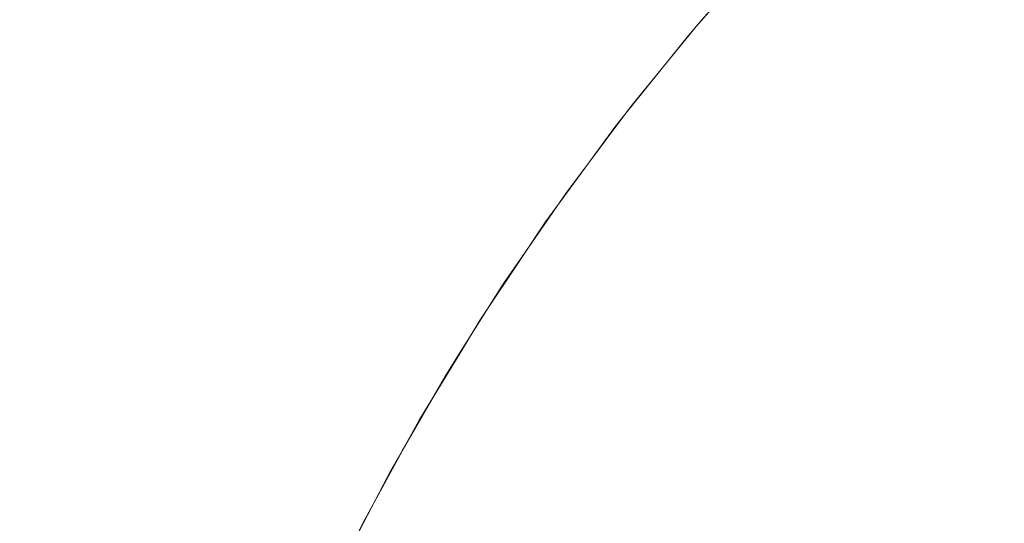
# Model space of a CAD drawing. Header units: centimetres. Extents: x -26 to 27.3, y -23.4 to -21.6.
# Tile 146 of 206: x 9.4079 to 9.4445, y -21.6137 to -21.595. Entities that reach past the tile are written whole.
import ezdxf

# ---------------------------------------------------------------- set-up
doc = ezdxf.new("R2010")
doc.units = ezdxf.units.CM
doc.header["$LTSCALE"] = 2.54
doc.layers.add('Lucido design-1', color=7, linetype='Continuous')

# ---------------------------------------------------------------- blocks, each defined once
blk = doc.blocks.new('Gruppo-4-1')
at = {"color": 7, "linetype": 'Continuous', "lineweight": 9}
for points, invisible_edges in [([(9.437923, -21.594435, -10.106763), (9.440846, -21.591381, -10.106763), (9.441627, -21.592162, -10.110736), (9.438737, -21.59518, -10.110736)], 15), ([(9.443528, -21.594063, -10.118519), (9.446462, -21.591255, -10.118519), (9.44753, -21.59242, -10.122315), (9.444646, -21.595181, -10.122315)], 15), ([(9.406327, -21.591983, -9.80062), (9.409785, -21.591983, -9.804928), (9.40764, -21.595027, -9.806574), (9.404257, -21.595027, -9.802358)], 15), ([(9.409785, -21.591983, -9.804928), (9.41305, -21.591983, -9.809382), (9.410836, -21.595027, -9.810933), (9.40764, -21.595027, -9.806574)], 15), ([(9.41305, -21.591983, -9.809382), (9.416119, -21.591983, -9.813974), (9.413839, -21.595027, -9.815427), (9.410836, -21.595027, -9.810933)], 15), ([(9.416119, -21.591983, -9.813974), (9.418984, -21.591983, -9.818696), (9.416643, -21.595027, -9.820048), (9.413839, -21.595027, -9.815427)], 15), ([(9.418984, -21.591983, -9.818696), (9.421641, -21.591983, -9.823538), (9.419243, -21.595027, -9.824787), (9.416643, -21.595027, -9.820048)], 15), ([(9.421641, -21.591983, -9.823538), (9.424084, -21.591983, -9.828492), (9.421633, -21.595027, -9.829634), (9.419243, -21.595027, -9.824787)], 15), ([(9.424084, -21.591983, -9.828492), (9.426308, -21.591983, -9.833547), (9.42381, -21.595027, -9.834582), (9.421633, -21.595027, -9.829634)], 15), ([(9.426308, -21.591983, -9.833547), (9.42831, -21.591983, -9.838695), (9.425769, -21.595027, -9.83962), (9.42381, -21.595027, -9.834582)], 15), ([(9.42831, -21.591983, -9.838695), (9.430085, -21.591983, -9.843925), (9.427507, -21.595027, -9.844738), (9.425769, -21.595027, -9.83962)], 15), ([(9.430085, -21.591983, -9.843925), (9.431631, -21.591983, -9.849227), (9.429019, -21.595027, -9.849927), (9.427507, -21.595027, -9.844738)], 15), ([(9.431631, -21.591983, -9.849227), (9.432943, -21.591983, -9.854592), (9.430304, -21.595027, -9.855177), (9.429019, -21.595027, -9.849927)], 15), ([(9.432943, -21.591983, -9.854592), (9.434021, -21.591983, -9.860009), (9.431359, -21.595027, -9.860479), (9.430304, -21.595027, -9.855177)], 15), ([(9.434021, -21.591983, -9.860009), (9.434861, -21.591983, -9.865468), (9.432181, -21.595027, -9.865821), (9.431359, -21.595027, -9.860479)], 15), ([(9.434861, -21.591983, -9.865468), (9.435462, -21.591983, -9.870958), (9.432769, -21.595027, -9.871194), (9.432181, -21.595027, -9.865821)], 15), ([(9.435462, -21.591983, -9.870958), (9.435824, -21.591983, -9.87647), (9.433123, -21.595027, -9.876588), (9.432769, -21.595027, -9.871194)], 15), ([(9.435832, -21.592108, -9.881992), (9.433241, -21.595027, -9.881992), (9.433123, -21.595027, -9.876588), (9.435824, -21.591983, -9.87647)], 14), ([(9.438737, -21.59518, -10.110736), (9.441627, -21.592162, -10.110736), (9.442521, -21.593056, -10.114657), (9.43967, -21.596035, -10.114657)], 15), ([(27.209353, -21.595274, -9.40567), (27.209353, -21.592333, -9.408268), (-25.890647, -21.592333, -9.408268), (-25.890647, -21.595274, -9.40567)], 10), ([(9.433038, -21.595279, -10.081992), (9.435625, -21.592329, -10.081992), (9.435695, -21.592393, -10.086352), (9.432821, -21.59567, -10.086352)], 14), ([(9.432821, -21.59567, -10.086352), (9.435695, -21.592393, -10.086352), (9.435892, -21.592573, -10.090484), (9.433025, -21.595841, -10.090484)], 15), ([(9.435625, -21.592329, -10.081992), (9.433036, -21.595277, -9.881992), (9.433241, -21.595027, -9.881992)], 9), ([(9.435625, -21.592329, -10.081992), (9.433038, -21.595279, -10.081992), (9.433036, -21.595277, -9.881992)], 10), ([(9.433025, -21.595841, -10.090484), (9.435892, -21.592573, -10.090484), (9.436213, -21.592868, -10.094598), (9.43336, -21.596122, -10.094598)], 15), ([(9.43336, -21.596122, -10.094598), (9.436213, -21.592868, -10.094598), (9.43666, -21.593277, -10.098688), (9.433824, -21.596511, -10.098688)], 15), ([(9.433824, -21.596511, -10.098688), (9.43666, -21.593277, -10.098688), (9.43723, -21.5938, -10.102745), (9.434416, -21.597009, -10.102745)], 15), ([(9.43967, -21.596035, -10.114657), (9.442521, -21.593056, -10.114657), (9.443528, -21.594063, -10.118519), (9.44072, -21.596997, -10.118519)], 15), ([(9.434416, -21.597009, -10.102745), (9.43723, -21.5938, -10.102745), (9.437923, -21.594435, -10.106763), (9.435136, -21.597613, -10.106763)], 15), ([(9.44072, -21.596997, -10.118519), (9.443528, -21.594063, -10.118519), (9.444646, -21.595181, -10.122315), (9.441885, -21.598065, -10.122315)], 15), ([(9.435136, -21.597613, -10.106763), (9.437923, -21.594435, -10.106763), (9.438737, -21.59518, -10.110736), (9.435981, -21.598322, -10.110736)], 15), ([(9.40764, -21.595027, -9.806574), (9.410836, -21.595027, -9.810933), (9.408727, -21.598176, -9.812409), (9.405597, -21.598176, -9.808141)], 15), ([(9.410836, -21.595027, -9.810933), (9.413839, -21.595027, -9.815427), (9.411667, -21.598176, -9.81681), (9.408727, -21.598176, -9.812409)], 15), ([(9.413839, -21.595027, -9.815427), (9.416643, -21.595027, -9.820048), (9.414413, -21.598176, -9.821335), (9.411667, -21.598176, -9.81681)], 15), ([(9.416643, -21.595027, -9.820048), (9.419243, -21.595027, -9.824787), (9.416959, -21.598176, -9.825976), (9.414413, -21.598176, -9.821335)], 15), ([(9.419243, -21.595027, -9.824787), (9.421633, -21.595027, -9.829634), (9.4193, -21.598176, -9.830723), (9.416959, -21.598176, -9.825976)], 15), ([(9.421633, -21.595027, -9.829634), (9.42381, -21.595027, -9.834582), (9.421432, -21.598176, -9.835567), (9.4193, -21.598176, -9.830723)], 15), ([(9.42381, -21.595027, -9.834582), (9.425769, -21.595027, -9.83962), (9.42335, -21.598176, -9.8405), (9.421432, -21.598176, -9.835567)], 15), ([(9.425769, -21.595027, -9.83962), (9.427507, -21.595027, -9.844738), (9.425051, -21.598176, -9.845512), (9.42335, -21.598176, -9.8405)], 15), ([(9.427507, -21.595027, -9.844738), (9.429019, -21.595027, -9.849927), (9.426532, -21.598176, -9.850594), (9.425051, -21.598176, -9.845512)], 15), ([(9.429019, -21.595027, -9.849927), (9.430304, -21.595027, -9.855177), (9.42779, -21.598176, -9.855735), (9.426532, -21.598176, -9.850594)], 15), ([(9.430304, -21.595027, -9.855177), (9.431359, -21.595027, -9.860479), (9.428823, -21.598176, -9.860926), (9.42779, -21.598176, -9.855735)], 15), ([(9.431359, -21.595027, -9.860479), (9.432181, -21.595027, -9.865821), (9.429628, -21.598176, -9.866157), (9.428823, -21.598176, -9.860926)], 15), ([(9.432181, -21.595027, -9.865821), (9.432769, -21.595027, -9.871194), (9.430204, -21.598176, -9.871419), (9.429628, -21.598176, -9.866157)], 15), ([(9.432769, -21.595027, -9.871194), (9.433123, -21.595027, -9.876588), (9.430551, -21.598176, -9.8767), (9.430204, -21.598176, -9.871419)], 15), ([(9.433036, -21.595277, -9.881992), (9.430666, -21.598176, -9.881992), (9.430551, -21.598176, -9.8767), (9.433123, -21.595027, -9.876588)], 14), ([(9.433123, -21.595027, -9.876588), (9.433241, -21.595027, -9.881992), (9.433036, -21.595277, -9.881992)], 9), ([(-25.890647, -21.595274, -9.40567), (-25.890647, -21.595614, -9.405394), (27.209353, -21.595614, -9.405394), (27.209353, -21.595274, -9.40567)], 10), ([(9.432749, -21.595609, -10.081992), (9.430666, -21.598176, -9.881992), (9.433036, -21.595277, -9.881992)], 9), ([(9.433036, -21.595277, -9.881992), (9.433038, -21.595279, -10.081992), (9.432749, -21.595609, -10.081992)], 9), ([(9.432821, -21.59567, -10.086352), (9.432749, -21.595609, -10.081992), (9.433038, -21.595279, -10.081992)], 9), ([(9.435981, -21.598322, -10.110736), (9.438737, -21.59518, -10.110736), (9.43967, -21.596035, -10.114657), (9.436951, -21.599135, -10.114657)], 15), ([(9.441885, -21.598065, -10.122315), (9.444646, -21.595181, -10.122315), (9.445872, -21.596407, -10.126041), (9.443163, -21.599236, -10.126041)], 15), ([(27.209353, -21.598543, -9.403018), (27.209353, -21.595614, -9.405394), (-25.890647, -21.595614, -9.405394), (-25.890647, -21.598543, -9.403018)], 10), ([(9.430388, -21.59855, -10.081992), (9.432749, -21.595609, -10.081992), (9.432821, -21.59567, -10.086352), (9.430093, -21.59907, -10.086352)], 14), ([(9.430093, -21.59907, -10.086352), (9.432821, -21.59567, -10.086352), (9.433025, -21.595841, -10.090484), (9.430304, -21.599232, -10.090484)], 15), ([(9.430304, -21.599232, -10.090484), (9.433025, -21.595841, -10.090484), (9.43336, -21.596122, -10.094598), (9.430651, -21.599498, -10.094598)], 15), ([(9.432749, -21.595609, -10.081992), (9.430387, -21.598548, -9.881992), (9.430666, -21.598176, -9.881992)], 9), ([(9.432749, -21.595609, -10.081992), (9.430388, -21.59855, -10.081992), (9.430387, -21.598548, -9.881992)], 10), ([(9.430651, -21.599498, -10.094598), (9.43336, -21.596122, -10.094598), (9.433824, -21.596511, -10.098688), (9.431131, -21.599866, -10.098688)], 15), ([(9.436951, -21.599135, -10.114657), (9.43967, -21.596035, -10.114657), (9.44072, -21.596997, -10.118519), (9.438042, -21.600051, -10.118519)], 15), ([(9.431131, -21.599866, -10.098688), (9.433824, -21.596511, -10.098688), (9.434416, -21.597009, -10.102745), (9.431745, -21.600337, -10.102745)], 15), ([(9.443163, -21.599236, -10.126041), (9.445872, -21.596407, -10.126041), (9.447204, -21.597739, -10.129688), (9.444552, -21.600509, -10.129688)], 15), ([(9.431745, -21.600337, -10.102745), (9.434416, -21.597009, -10.102745), (9.435136, -21.597613, -10.106763), (9.43249, -21.600909, -10.106763)], 15), ([(9.438042, -21.600051, -10.118519), (9.44072, -21.596997, -10.118519), (9.441885, -21.598065, -10.122315), (9.439253, -21.601067, -10.122315)], 15), ([(9.43249, -21.600909, -10.106763), (9.435136, -21.597613, -10.106763), (9.435981, -21.598322, -10.110736), (9.433366, -21.601581, -10.110736)], 15), ([(9.405597, -21.598176, -9.808141), (9.408727, -21.598176, -9.812409), (9.406698, -21.601472, -9.81383), (9.403632, -21.601472, -9.809649)], 15), ([(9.408727, -21.598176, -9.812409), (9.411667, -21.598176, -9.81681), (9.409578, -21.601472, -9.818141), (9.406698, -21.601472, -9.81383)], 15), ([(9.411667, -21.598176, -9.81681), (9.414413, -21.598176, -9.821335), (9.412268, -21.601472, -9.822574), (9.409578, -21.601472, -9.818141)], 15), ([(9.414413, -21.598176, -9.821335), (9.416959, -21.598176, -9.825976), (9.414762, -21.601472, -9.827119), (9.412268, -21.601472, -9.822574)], 15), ([(9.416959, -21.598176, -9.825976), (9.4193, -21.598176, -9.830723), (9.417055, -21.601472, -9.831769), (9.414762, -21.601472, -9.827119)], 15), ([(9.4193, -21.598176, -9.830723), (9.421432, -21.598176, -9.835567), (9.419143, -21.601472, -9.836515), (9.417055, -21.601472, -9.831769)], 15), ([(9.421432, -21.598176, -9.835567), (9.42335, -21.598176, -9.8405), (9.421022, -21.601472, -9.841347), (9.419143, -21.601472, -9.836515)], 15), ([(9.42335, -21.598176, -9.8405), (9.425051, -21.598176, -9.845512), (9.422689, -21.601472, -9.846257), (9.421022, -21.601472, -9.841347)], 15), ([(9.425051, -21.598176, -9.845512), (9.426532, -21.598176, -9.850594), (9.42414, -21.601472, -9.851235), (9.422689, -21.601472, -9.846257)], 15), ([(9.426532, -21.598176, -9.850594), (9.42779, -21.598176, -9.855735), (9.425372, -21.601472, -9.856271), (9.42414, -21.601472, -9.851235)], 15), ([(9.42779, -21.598176, -9.855735), (9.428823, -21.598176, -9.860926), (9.426383, -21.601472, -9.861356), (9.425372, -21.601472, -9.856271)], 15), ([(9.428823, -21.598176, -9.860926), (9.429628, -21.598176, -9.866157), (9.427172, -21.601472, -9.86648), (9.426383, -21.601472, -9.861356)], 15), ([(9.429628, -21.598176, -9.866157), (9.430204, -21.598176, -9.871419), (9.427737, -21.601472, -9.871634), (9.427172, -21.601472, -9.86648)], 15), ([(9.430204, -21.598176, -9.871419), (9.430551, -21.598176, -9.8767), (9.428076, -21.601472, -9.876808), (9.427737, -21.601472, -9.871634)], 15), ([(9.430387, -21.598548, -9.881992), (9.429033, -21.600349, -9.881992), (9.428076, -21.601472, -9.876808), (9.430551, -21.598176, -9.8767)], 14), ([(9.430551, -21.598176, -9.8767), (9.430666, -21.598176, -9.881992), (9.430387, -21.598548, -9.881992)], 9), ([(9.433366, -21.601581, -10.110736), (9.435981, -21.598322, -10.110736), (9.436951, -21.599135, -10.114657), (9.43437, -21.602351, -10.114657)], 15), ([(9.439253, -21.601067, -10.122315), (9.441885, -21.598065, -10.122315), (9.443163, -21.599236, -10.126041), (9.440581, -21.602181, -10.126041)], 15), ([(-25.890647, -21.598543, -9.403018), (-25.890647, -21.599015, -9.40266), (27.209353, -21.599015, -9.40266), (27.209353, -21.598543, -9.403018)], 10), ([(9.429033, -21.600349, -9.881992), (9.430387, -21.598548, -9.881992), (9.430018, -21.599012, -10.081992)], 10), ([(9.430387, -21.598548, -9.881992), (9.430388, -21.59855, -10.081992), (9.430018, -21.599012, -10.081992)], 9), ([(9.430093, -21.59907, -10.086352), (9.430018, -21.599012, -10.081992), (9.430388, -21.59855, -10.081992)], 9), ([(27.209353, -21.600338, -9.401656), (27.209353, -21.599015, -9.40266), (-25.890647, -21.599015, -9.40266), (-25.890647, -21.600338, -9.401656)], 10), ([(9.430093, -21.59907, -10.086352), (9.427516, -21.602585, -10.086352), (9.427438, -21.60253, -10.081992), (9.429036, -21.600351, -10.081992)], 11), ([(9.427516, -21.602585, -10.086352), (9.430093, -21.59907, -10.086352), (9.430304, -21.599232, -10.090484), (9.427734, -21.602738, -10.090484)], 15), ([(9.430018, -21.599012, -10.081992), (9.429036, -21.600351, -10.081992), (9.429033, -21.600349, -9.881992)], 10), ([(9.429036, -21.600351, -10.081992), (9.430018, -21.599012, -10.081992), (9.430093, -21.59907, -10.086352)], 10), ([(9.43437, -21.602351, -10.114657), (9.436951, -21.599135, -10.114657), (9.438042, -21.600051, -10.118519), (9.4355, -21.603218, -10.118519)], 15), ([(9.427734, -21.602738, -10.090484), (9.430304, -21.599232, -10.090484), (9.430651, -21.599498, -10.094598), (9.428091, -21.602988, -10.094598)], 15), ([(9.428091, -21.602988, -10.094598), (9.430651, -21.599498, -10.094598), (9.431131, -21.599866, -10.098688), (9.428588, -21.603335, -10.098688)], 15), ([(9.440581, -21.602181, -10.126041), (9.443163, -21.599236, -10.126041), (9.444552, -21.600509, -10.129688), (9.442024, -21.603392, -10.129688)], 15), ([(9.428588, -21.603335, -10.098688), (9.431131, -21.599866, -10.098688), (9.431745, -21.600337, -10.102745), (9.429221, -21.603779, -10.102745)], 15), ([(9.4355, -21.603218, -10.118519), (9.438042, -21.600051, -10.118519), (9.439253, -21.601067, -10.122315), (9.436754, -21.604181, -10.122315)], 15), ([(-25.890647, -21.600338, -9.401656), (-25.890647, -21.602542, -9.400093), (27.209353, -21.602542, -9.400093), (27.209353, -21.600338, -9.401656)], 10), ([(9.429036, -21.600351, -10.081992), (9.427438, -21.60253, -10.081992), (9.428189, -21.601472, -9.881992)], 10), ([(9.429033, -21.600349, -9.881992), (9.428189, -21.601472, -9.881992), (9.428076, -21.601472, -9.876808)], 10), ([(9.428189, -21.601472, -9.881992), (9.429033, -21.600349, -9.881992), (9.429036, -21.600351, -10.081992)], 10), ([(9.429221, -21.603779, -10.102745), (9.431745, -21.600337, -10.102745), (9.43249, -21.600909, -10.106763), (9.429991, -21.604318, -10.106763)], 15), ([(9.442024, -21.603392, -10.129688), (9.444552, -21.600509, -10.129688), (9.446049, -21.60188, -10.133253), (9.443579, -21.604697, -10.133253)], 15), ([(9.429991, -21.604318, -10.106763), (9.43249, -21.600909, -10.106763), (9.433366, -21.601581, -10.110736), (9.430895, -21.604951, -10.110736)], 15), ([(9.436754, -21.604181, -10.122315), (9.439253, -21.601067, -10.122315), (9.440581, -21.602181, -10.126041), (9.438129, -21.605236, -10.126041)], 15), ([(9.406698, -21.601472, -9.81383), (9.409578, -21.601472, -9.818141), (9.407635, -21.604814, -9.819379), (9.404811, -21.604814, -9.815152)], 15), ([(9.409578, -21.601472, -9.818141), (9.412268, -21.601472, -9.822574), (9.410273, -21.604814, -9.823726), (9.407635, -21.604814, -9.819379)], 15), ([(9.412268, -21.601472, -9.822574), (9.414762, -21.601472, -9.827119), (9.412718, -21.604814, -9.828183), (9.410273, -21.604814, -9.823726)], 15), ([(9.414762, -21.601472, -9.827119), (9.417055, -21.601472, -9.831769), (9.414967, -21.604814, -9.832743), (9.412718, -21.604814, -9.828183)], 15), ([(9.417055, -21.601472, -9.831769), (9.419143, -21.601472, -9.836515), (9.417015, -21.604814, -9.837397), (9.414967, -21.604814, -9.832743)], 15), ([(9.419143, -21.601472, -9.836515), (9.421022, -21.601472, -9.841347), (9.418857, -21.604814, -9.842135), (9.417015, -21.604814, -9.837397)], 15), ([(9.421022, -21.601472, -9.841347), (9.422689, -21.601472, -9.846257), (9.420492, -21.604814, -9.84695), (9.418857, -21.604814, -9.842135)], 15), ([(9.422689, -21.601472, -9.846257), (9.42414, -21.601472, -9.851235), (9.421914, -21.604814, -9.851831), (9.420492, -21.604814, -9.84695)], 15), ([(9.42414, -21.601472, -9.851235), (9.425372, -21.601472, -9.856271), (9.423123, -21.604814, -9.856769), (9.421914, -21.604814, -9.851831)], 15), ([(9.425372, -21.601472, -9.856271), (9.426383, -21.601472, -9.861356), (9.424115, -21.604814, -9.861756), (9.423123, -21.604814, -9.856769)], 15), ([(9.426383, -21.601472, -9.861356), (9.427172, -21.601472, -9.86648), (9.424888, -21.604814, -9.866781), (9.424115, -21.604814, -9.861756)], 15), ([(9.427172, -21.601472, -9.86648), (9.427737, -21.601472, -9.871634), (9.425442, -21.604814, -9.871835), (9.424888, -21.604814, -9.866781)], 15), ([(9.427737, -21.601472, -9.871634), (9.428076, -21.601472, -9.876808), (9.425774, -21.604814, -9.876909), (9.425442, -21.604814, -9.871835)], 15), ([(9.425774, -21.604814, -9.876909), (9.428076, -21.601472, -9.876808), (9.428189, -21.601472, -9.881992), (9.42658, -21.603806, -9.881992)], 11), ([(9.42658, -21.603806, -9.881992), (9.428189, -21.601472, -9.881992), (9.427438, -21.60253, -10.081992)], 10), ([(9.430895, -21.604951, -10.110736), (9.433366, -21.601581, -10.110736), (9.43437, -21.602351, -10.114657), (9.431931, -21.605677, -10.114657)], 15), ([(9.443579, -21.604697, -10.133253), (9.446049, -21.60188, -10.133253), (9.44765, -21.603348, -10.136728), (9.445243, -21.606093, -10.136728)], 15), ([(9.431931, -21.605677, -10.114657), (9.43437, -21.602351, -10.114657), (9.4355, -21.603218, -10.118519), (9.433098, -21.606494, -10.118519)], 15), ([(9.438129, -21.605236, -10.126041), (9.440581, -21.602181, -10.126041), (9.442024, -21.603392, -10.129688), (9.439624, -21.606383, -10.129688)], 15), ([(27.209353, -21.603796, -9.399205), (27.209353, -21.602542, -9.400093), (-25.890647, -21.602542, -9.400093), (-25.890647, -21.603796, -9.399205)], 10), ([(9.427516, -21.602585, -10.086352), (9.425094, -21.606209, -10.086352), (9.425014, -21.606158, -10.081992), (9.426584, -21.603808, -10.081992)], 11), ([(9.425094, -21.606209, -10.086352), (9.427516, -21.602585, -10.086352), (9.427734, -21.602738, -10.090484), (9.425319, -21.606352, -10.090484)], 15), ([(9.425319, -21.606352, -10.090484), (9.427734, -21.602738, -10.090484), (9.428091, -21.602988, -10.094598), (9.425687, -21.606587, -10.094598)], 15), ([(9.427438, -21.60253, -10.081992), (9.426584, -21.603808, -10.081992), (9.42658, -21.603806, -9.881992)], 10), ([(9.426584, -21.603808, -10.081992), (9.427438, -21.60253, -10.081992), (9.427516, -21.602585, -10.086352)], 10), ([(9.425687, -21.606587, -10.094598), (9.428091, -21.602988, -10.094598), (9.428588, -21.603335, -10.098688), (9.426198, -21.606912, -10.098688)], 15), ([(9.426198, -21.606912, -10.098688), (9.428588, -21.603335, -10.098688), (9.429221, -21.603779, -10.102745), (9.42685, -21.607328, -10.102745)], 15), ([(9.433098, -21.606494, -10.118519), (9.4355, -21.603218, -10.118519), (9.436754, -21.604181, -10.122315), (9.434393, -21.6074, -10.122315)], 15), ([(9.439624, -21.606383, -10.129688), (9.442024, -21.603392, -10.129688), (9.443579, -21.604697, -10.133253), (9.441234, -21.607618, -10.133253)], 15), ([(-25.890647, -21.603796, -9.399205), (-25.890647, -21.606169, -9.397669), (27.209353, -21.606169, -9.397669), (27.209353, -21.603796, -9.399205)], 10), ([(9.425885, -21.604814, -9.881992), (9.426584, -21.603808, -10.081992), (9.425014, -21.606158, -10.081992)], 9), ([(9.42658, -21.603806, -9.881992), (9.425885, -21.604814, -9.881992), (9.425774, -21.604814, -9.876909)], 10), ([(9.425885, -21.604814, -9.881992), (9.42658, -21.603806, -9.881992), (9.426584, -21.603808, -10.081992)], 10), ([(9.42685, -21.607328, -10.102745), (9.429221, -21.603779, -10.102745), (9.429991, -21.604318, -10.106763), (9.427643, -21.607833, -10.106763)], 15), ([(9.434393, -21.6074, -10.122315), (9.436754, -21.604181, -10.122315), (9.438129, -21.605236, -10.126041), (9.435813, -21.608395, -10.126041)], 15), ([(9.427643, -21.607833, -10.106763), (9.429991, -21.604318, -10.106763), (9.430895, -21.604951, -10.110736), (9.428573, -21.608426, -10.110736)], 15), ([(9.407635, -21.604814, -9.819379), (9.410273, -21.604814, -9.823726), (9.408399, -21.608243, -9.824808), (9.40581, -21.608243, -9.820542)], 15), ([(9.410273, -21.604814, -9.823726), (9.412718, -21.604814, -9.828183), (9.410799, -21.608243, -9.829182), (9.408399, -21.608243, -9.824808)], 15), ([(9.412718, -21.604814, -9.828183), (9.414967, -21.604814, -9.832743), (9.413006, -21.608243, -9.833658), (9.410799, -21.608243, -9.829182)], 15), ([(9.414967, -21.604814, -9.832743), (9.417015, -21.604814, -9.837397), (9.415015, -21.608243, -9.838225), (9.413006, -21.608243, -9.833658)], 15), ([(9.417015, -21.604814, -9.837397), (9.418857, -21.604814, -9.842135), (9.416824, -21.608243, -9.842875), (9.415015, -21.608243, -9.838225)], 15), ([(9.418857, -21.604814, -9.842135), (9.420492, -21.604814, -9.84695), (9.418428, -21.608243, -9.847601), (9.416824, -21.608243, -9.842875)], 15), ([(9.420492, -21.604814, -9.84695), (9.421914, -21.604814, -9.851831), (9.419824, -21.608243, -9.852391), (9.418428, -21.608243, -9.847601)], 15), ([(9.421914, -21.604814, -9.851831), (9.423123, -21.604814, -9.856769), (9.42101, -21.608243, -9.857238), (9.419824, -21.608243, -9.852391)], 15), ([(9.423123, -21.604814, -9.856769), (9.424115, -21.604814, -9.861756), (9.421983, -21.608243, -9.862132), (9.42101, -21.608243, -9.857238)], 15), ([(9.424115, -21.604814, -9.861756), (9.424888, -21.604814, -9.866781), (9.422743, -21.608243, -9.867064), (9.421983, -21.608243, -9.862132)], 15), ([(9.424888, -21.604814, -9.866781), (9.425442, -21.604814, -9.871835), (9.423286, -21.608243, -9.872024), (9.422743, -21.608243, -9.867064)], 15), ([(9.425442, -21.604814, -9.871835), (9.425774, -21.604814, -9.876909), (9.423612, -21.608243, -9.877003), (9.423286, -21.608243, -9.872024)], 15), ([(9.423612, -21.608243, -9.877003), (9.425774, -21.604814, -9.876909), (9.425885, -21.604814, -9.881992), (9.424274, -21.607368, -9.881992)], 11), ([(9.425014, -21.606158, -10.081992), (9.424274, -21.607368, -9.881992), (9.425885, -21.604814, -9.881992)], 9), ([(9.428573, -21.608426, -10.110736), (9.430895, -21.604951, -10.110736), (9.431931, -21.605677, -10.114657), (9.42964, -21.609105, -10.114657)], 15), ([(9.441234, -21.607618, -10.133253), (9.443579, -21.604697, -10.133253), (9.445243, -21.606093, -10.136728), (9.442957, -21.608941, -10.136728)], 15), ([(9.435813, -21.608395, -10.126041), (9.438129, -21.605236, -10.126041), (9.439624, -21.606383, -10.129688), (9.437356, -21.609475, -10.129688)], 15), ([(9.42964, -21.609105, -10.114657), (9.431931, -21.605677, -10.114657), (9.433098, -21.606494, -10.118519), (9.430842, -21.609871, -10.118519)], 15), ([(9.442957, -21.608941, -10.136728), (9.445243, -21.606093, -10.136728), (9.447013, -21.607579, -10.140108), (9.444791, -21.610348, -10.140108)], 15), ([(27.209353, -21.607359, -9.396899), (27.209353, -21.606169, -9.397669), (-25.890647, -21.606169, -9.397669), (-25.890647, -21.607359, -9.396899)], 10), ([(9.425094, -21.606209, -10.086352), (9.422833, -21.609936, -10.086352), (9.42275, -21.609888, -10.081992), (9.424278, -21.60737, -10.081992)], 11), ([(9.422833, -21.609936, -10.086352), (9.425094, -21.606209, -10.086352), (9.425319, -21.606352, -10.090484), (9.423063, -21.610069, -10.090484)], 15), ([(9.423063, -21.610069, -10.090484), (9.425319, -21.606352, -10.090484), (9.425687, -21.606587, -10.094598), (9.423441, -21.610287, -10.094598)], 15), ([(9.425014, -21.606158, -10.081992), (9.424278, -21.60737, -10.081992), (9.424274, -21.607368, -9.881992)], 10), ([(9.424278, -21.60737, -10.081992), (9.425014, -21.606158, -10.081992), (9.425094, -21.606209, -10.086352)], 10), ([(9.437356, -21.609475, -10.129688), (9.439624, -21.606383, -10.129688), (9.441234, -21.607618, -10.133253), (9.439019, -21.610639, -10.133253)], 15), ([(9.423441, -21.610287, -10.094598), (9.425687, -21.606587, -10.094598), (9.426198, -21.606912, -10.098688), (9.423966, -21.61059, -10.098688)], 15), ([(9.430842, -21.609871, -10.118519), (9.433098, -21.606494, -10.118519), (9.434393, -21.6074, -10.122315), (9.432175, -21.61072, -10.122315)], 15), ([(9.423966, -21.61059, -10.098688), (9.426198, -21.606912, -10.098688), (9.42685, -21.607328, -10.102745), (9.424636, -21.610977, -10.102745)], 15), ([(-25.890647, -21.607359, -9.396899), (-25.890647, -21.609898, -9.395406), (27.209353, -21.609898, -9.395406), (27.209353, -21.607359, -9.396899)], 10), ([(9.423721, -21.608243, -9.881992), (9.424278, -21.60737, -10.081992), (9.42275, -21.609888, -10.081992)], 9), ([(9.424274, -21.607368, -9.881992), (9.423721, -21.608243, -9.881992), (9.423612, -21.608243, -9.877003)], 10), ([(9.423721, -21.608243, -9.881992), (9.424274, -21.607368, -9.881992), (9.424278, -21.60737, -10.081992)], 10), ([(9.424636, -21.610977, -10.102745), (9.42685, -21.607328, -10.102745), (9.427643, -21.607833, -10.106763), (9.42545, -21.611446, -10.106763)], 15), ([(9.432175, -21.61072, -10.122315), (9.434393, -21.6074, -10.122315), (9.435813, -21.608395, -10.126041), (9.433637, -21.611652, -10.126041)], 15), ([(9.42545, -21.611446, -10.106763), (9.427643, -21.607833, -10.106763), (9.428573, -21.608426, -10.110736), (9.426405, -21.611998, -10.110736)], 15), ([(9.439019, -21.610639, -10.133253), (9.441234, -21.607618, -10.133253), (9.442957, -21.608941, -10.136728), (9.440798, -21.611886, -10.136728)], 15), ([(9.40581, -21.608243, -9.820542), (9.408399, -21.608243, -9.824808), (9.406648, -21.611754, -9.825818), (9.404105, -21.611754, -9.821628)], 15), ([(9.408399, -21.608243, -9.824808), (9.410799, -21.608243, -9.829182), (9.409006, -21.611754, -9.830116), (9.406648, -21.611754, -9.825818)], 15), ([(9.410799, -21.608243, -9.829182), (9.413006, -21.608243, -9.833658), (9.411174, -21.611754, -9.834512), (9.409006, -21.611754, -9.830116)], 15), ([(9.413006, -21.608243, -9.833658), (9.415015, -21.608243, -9.838225), (9.413148, -21.611754, -9.838998), (9.411174, -21.611754, -9.834512)], 15), ([(9.415015, -21.608243, -9.838225), (9.416824, -21.608243, -9.842875), (9.414924, -21.611754, -9.843567), (9.413148, -21.611754, -9.838998)], 15), ([(9.416824, -21.608243, -9.842875), (9.418428, -21.608243, -9.847601), (9.4165, -21.611754, -9.848208), (9.414924, -21.611754, -9.843567)], 15), ([(9.418428, -21.608243, -9.847601), (9.419824, -21.608243, -9.852391), (9.417871, -21.611754, -9.852914), (9.4165, -21.611754, -9.848208)], 15), ([(9.419824, -21.608243, -9.852391), (9.42101, -21.608243, -9.857238), (9.419037, -21.611754, -9.857675), (9.417871, -21.611754, -9.852914)], 15), ([(9.42101, -21.608243, -9.857238), (9.421983, -21.608243, -9.862132), (9.419993, -21.611754, -9.862483), (9.419037, -21.611754, -9.857675)], 15), ([(9.421983, -21.608243, -9.862132), (9.422743, -21.608243, -9.867064), (9.420738, -21.611754, -9.867327), (9.419993, -21.611754, -9.862483)], 15), ([(9.422743, -21.608243, -9.867064), (9.423286, -21.608243, -9.872024), (9.421272, -21.611754, -9.8722), (9.420738, -21.611754, -9.867327)], 15), ([(9.423286, -21.608243, -9.872024), (9.423612, -21.608243, -9.877003), (9.421593, -21.611754, -9.877091), (9.421272, -21.611754, -9.8722)], 15), ([(9.421593, -21.611754, -9.877091), (9.423612, -21.608243, -9.877003), (9.423721, -21.608243, -9.881992), (9.422117, -21.611029, -9.881992)], 11), ([(9.42275, -21.609888, -10.081992), (9.422117, -21.611029, -9.881992), (9.423721, -21.608243, -9.881992)], 9), ([(9.426405, -21.611998, -10.110736), (9.428573, -21.608426, -10.110736), (9.42964, -21.609105, -10.114657), (9.427501, -21.612631, -10.114657)], 15), ([(9.433637, -21.611652, -10.126041), (9.435813, -21.608395, -10.126041), (9.437356, -21.609475, -10.129688), (9.435226, -21.612664, -10.129688)], 15), ([(9.440798, -21.611886, -10.136728), (9.442957, -21.608941, -10.136728), (9.444791, -21.610348, -10.140108), (9.442691, -21.613211, -10.140108)], 15), ([(9.427501, -21.612631, -10.114657), (9.42964, -21.609105, -10.114657), (9.430842, -21.609871, -10.118519), (9.428735, -21.613343, -10.118519)], 15), ([(9.435226, -21.612664, -10.129688), (9.437356, -21.609475, -10.129688), (9.439019, -21.610639, -10.133253), (9.436938, -21.613754, -10.133253)], 15), ([(27.209353, -21.611022, -9.394744), (27.209353, -21.609898, -9.395406), (-25.890647, -21.609898, -9.395406), (-25.890647, -21.611022, -9.394744)], 10), ([(9.422833, -21.609936, -10.086352), (9.420736, -21.613757, -10.086352), (9.420652, -21.613713, -10.081992), (9.422123, -21.611031, -10.081992)], 11), ([(9.420736, -21.613757, -10.086352), (9.422833, -21.609936, -10.086352), (9.423063, -21.610069, -10.090484), (9.420972, -21.61388, -10.090484)], 15), ([(9.420972, -21.61388, -10.090484), (9.423063, -21.610069, -10.090484), (9.423441, -21.610287, -10.094598), (9.42136, -21.614082, -10.094598)], 15), ([(9.42275, -21.609888, -10.081992), (9.422123, -21.611031, -10.081992), (9.422117, -21.611029, -9.881992)], 10), ([(9.422123, -21.611031, -10.081992), (9.42275, -21.609888, -10.081992), (9.422833, -21.609936, -10.086352)], 10), ([(9.428735, -21.613343, -10.118519), (9.430842, -21.609871, -10.118519), (9.432175, -21.61072, -10.122315), (9.430103, -21.614133, -10.122315)], 15), ([(9.42136, -21.614082, -10.094598), (9.423441, -21.610287, -10.094598), (9.423966, -21.61059, -10.098688), (9.421897, -21.614361, -10.098688)], 15), ([(9.442691, -21.613211, -10.140108), (9.444791, -21.610348, -10.140108), (9.44673, -21.611836, -10.143387), (9.444694, -21.614613, -10.143387)], 15), ([(9.421897, -21.614361, -10.098688), (9.423966, -21.61059, -10.098688), (9.424636, -21.610977, -10.102745), (9.422583, -21.614718, -10.102745)], 15), ([(9.430103, -21.614133, -10.122315), (9.432175, -21.61072, -10.122315), (9.433637, -21.611652, -10.126041), (9.431605, -21.615, -10.126041)], 15), ([(9.436938, -21.613754, -10.133253), (9.439019, -21.610639, -10.133253), (9.440798, -21.611886, -10.136728), (9.43877, -21.614922, -10.136728)], 15), ([(-25.890647, -21.611022, -9.394744), (-25.890647, -21.613722, -9.393307), (27.209353, -21.613722, -9.393307), (27.209353, -21.611022, -9.394744)], 10), ([(9.4217, -21.611754, -9.881992), (9.422123, -21.611031, -10.081992), (9.420652, -21.613713, -10.081992)], 9), ([(9.422117, -21.611029, -9.881992), (9.4217, -21.611754, -9.881992), (9.421593, -21.611754, -9.877091)], 10), ([(9.4217, -21.611754, -9.881992), (9.422117, -21.611029, -9.881992), (9.422123, -21.611031, -10.081992)], 10), ([(9.422583, -21.614718, -10.102745), (9.424636, -21.610977, -10.102745), (9.42545, -21.611446, -10.106763), (9.423417, -21.615152, -10.106763)], 15), ([(9.423417, -21.615152, -10.106763), (9.42545, -21.611446, -10.106763), (9.426405, -21.611998, -10.110736), (9.424395, -21.615662, -10.110736)], 15), ([(9.406648, -21.611754, -9.825818), (9.409006, -21.611754, -9.830116), (9.407342, -21.61534, -9.830982), (9.405024, -21.61534, -9.826756)], 15), ([(9.409006, -21.611754, -9.830116), (9.411174, -21.611754, -9.834512), (9.409474, -21.61534, -9.835305), (9.407342, -21.61534, -9.830982)], 15), ([(9.411174, -21.611754, -9.834512), (9.413148, -21.611754, -9.838998), (9.411415, -21.61534, -9.839716), (9.409474, -21.61534, -9.835305)], 15), ([(9.413148, -21.611754, -9.838998), (9.414924, -21.611754, -9.843567), (9.413162, -21.61534, -9.844208), (9.411415, -21.61534, -9.839716)], 15), ([(9.414924, -21.611754, -9.843567), (9.4165, -21.611754, -9.848208), (9.414711, -21.61534, -9.848772), (9.413162, -21.61534, -9.844208)], 15), ([(9.4165, -21.611754, -9.848208), (9.417871, -21.611754, -9.852914), (9.41606, -21.61534, -9.8534), (9.414711, -21.61534, -9.848772)], 15), ([(9.417871, -21.611754, -9.852914), (9.419037, -21.611754, -9.857675), (9.417205, -21.61534, -9.858081), (9.41606, -21.61534, -9.8534)], 15), ([(9.419037, -21.611754, -9.857675), (9.419993, -21.611754, -9.862483), (9.418146, -21.61534, -9.862809), (9.417205, -21.61534, -9.858081)], 15), ([(9.419993, -21.611754, -9.862483), (9.420738, -21.611754, -9.867327), (9.418879, -21.61534, -9.867572), (9.418146, -21.61534, -9.862809)], 15), ([(9.420738, -21.611754, -9.867327), (9.421272, -21.611754, -9.8722), (9.419404, -21.61534, -9.872363), (9.418879, -21.61534, -9.867572)], 15), ([(9.421272, -21.611754, -9.8722), (9.421593, -21.611754, -9.877091), (9.419719, -21.61534, -9.877173), (9.419404, -21.61534, -9.872363)], 15), ([(9.419719, -21.61534, -9.877173), (9.421593, -21.611754, -9.877091), (9.4217, -21.611754, -9.881992), (9.420115, -21.614782, -9.881992)], 11), ([(9.420652, -21.613713, -10.081992), (9.420115, -21.614782, -9.881992), (9.4217, -21.611754, -9.881992)], 9), ([(9.431605, -21.615, -10.126041), (9.433637, -21.611652, -10.126041), (9.435226, -21.612664, -10.129688), (9.433236, -21.615942, -10.129688)], 15), ([(9.43877, -21.614922, -10.136728), (9.440798, -21.611886, -10.136728), (9.442691, -21.613211, -10.140108), (9.440719, -21.616163, -10.140108)], 15), ([(9.424395, -21.615662, -10.110736), (9.426405, -21.611998, -10.110736), (9.427501, -21.612631, -10.114657), (9.425518, -21.616246, -10.114657)], 15), ([(9.425518, -21.616246, -10.114657), (9.427501, -21.612631, -10.114657), (9.428735, -21.613343, -10.118519), (9.426781, -21.616904, -10.118519)], 15), ([(9.433236, -21.615942, -10.129688), (9.435226, -21.612664, -10.129688), (9.436938, -21.613754, -10.133253), (9.434994, -21.616957, -10.133253)], 15), ([(9.426781, -21.616904, -10.118519), (9.428735, -21.613343, -10.118519), (9.430103, -21.614133, -10.122315), (9.428183, -21.617634, -10.122315)], 15), ([(9.440719, -21.616163, -10.140108), (9.442691, -21.613211, -10.140108), (9.444694, -21.614613, -10.143387), (9.442781, -21.617477, -10.143387)], 15), ([(9.420652, -21.613713, -10.081992), (9.420123, -21.614786, -10.081992), (9.420115, -21.614782, -9.881992)], 10)]:
    blk.add_3dface(points, dxfattribs=dict(at, invisible_edges=invisible_edges))

msp = doc.modelspace()

# ---------------------------------------------------------------- block references
at = {"layer": 'Lucido design-1', "color": 7}
msp.add_blockref('Gruppo-4-1', (0, 0), dxfattribs=at)

doc.saveas('drawing.dxf')
